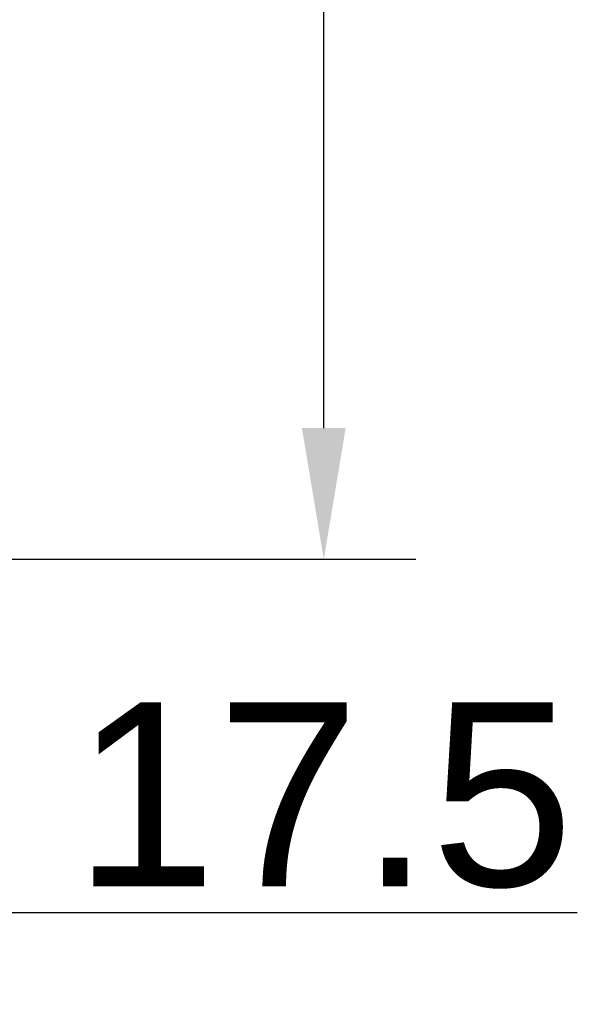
# Model space of a CAD drawing. Header units: millimetres. Extents: x 5 to 292, y 5 to 205.
# Tile 13 of 21: x 216 to 226, y 78 to 97. Entities that reach past the tile are written whole.
import ezdxf

# ---------------------------------------------------------------- set-up
doc = ezdxf.new("R2010")
doc.units = ezdxf.units.MM
doc.styles.add('TextStyle_1', font='Arial.TTF', dxfattribs={"height": 3.5})
doc.dimstyles.new('DIM_ST_1', dxfattribs={"dimtxt": 3.5, "dimasz": 2.5, "dimexe": 1.75, "dimexo": 0, "dimgap": 0.4375, "dimtad": 1, "dimlfac": 2, "dimrnd": 0.01, "dimdsep": 46, "dimtxsty": 'TextStyle_1', "dimcen": 0.09, "dimclrd": 7, "dimclre": 7, "dimclrt": 7, "dimazin": 0, "dimtfac": 1, "dimtdec": 0, "dimtmove": 0, "dimatfit": 3, "dimldrblk": 'NONE', "dimfxl": 1, "dimtvp": 1, "dimtolj": 1, "dimarcsym": 0})

# ---------------------------------------------------------------- blocks, each defined once
blk = doc.blocks.new('*D6')
at = {"color": 7, "lineweight": -2}
for p, q in [((204.965, 86.76), (204.965, 78.285)), ((213.715, 86.76), (213.715, 78.285)), ((207.465, 80.035), (211.215, 80.035)), ((213.715, 80.035), (226.197, 80.035))]:
    blk.add_line(p, q, dxfattribs=at)
at = {"color": 7}
for points in [[(207.465, 80.452), (207.465, 79.619), (204.965, 80.035)], [(211.215, 79.619), (211.215, 80.452), (213.715, 80.035)]]:
    blk.add_solid(points, dxfattribs=at)
at = {"layer": 'Defpoints', "color": 0}
for p in [(204.965, 86.76), (213.715, 86.76), (213.715, 80.035)]:
    blk.add_point(p, dxfattribs=at)
at = {"color": 7, "insert": (221.37, 82.26), "char_height": 3.5, "attachment_point": 5, "style": 'TextStyle_1'}
blk.add_mtext('\\A1;17.5{\\H0.5x;\\S^ ;}', dxfattribs=at)
blk = doc.blocks.new('_None')
blk = doc.blocks.new('*D8')
at = {"color": 7, "lineweight": -2}
for p, q in [((213.34, 156.76), (223.12, 156.76)), ((221.37, 89.26), (221.37, 154.26)), ((213.34, 86.76), (223.12, 86.76))]:
    blk.add_line(p, q, dxfattribs=at)
at = {"color": 7}
for points in [[(221.787, 154.26), (220.954, 154.26), (221.37, 156.76)], [(220.954, 89.26), (221.787, 89.26), (221.37, 86.76)]]:
    blk.add_solid(points, dxfattribs=at)
at = {"layer": 'Defpoints', "color": 0}
for p in [(213.34, 156.76), (221.37, 156.76), (213.34, 86.76)]:
    blk.add_point(p, dxfattribs=at)
at = {"color": 7, "insert": (219.146, 121.76), "char_height": 3.5, "attachment_point": 5, "rotation": 90, "style": 'TextStyle_1'}
blk.add_mtext('\\A1;140{\\H0.5x;\\S^ ;}', dxfattribs=at)
blk = doc.blocks.new('Seite_1')
dim = blk.add_linear_dim(base=(221.3703, 156.7603), p1=(213.3403, 86.7603), p2=(213.3403, 156.7603), angle=90, text='<>{\\H0.5x;\\S^ ;}', dimstyle='DIM_ST_1')
dim.commit()
dim.dimension.update_dxf_attribs({"geometry": '*D8', "text_midpoint": (221.3703, 121.7603), "dimtype": 160})
dim = blk.add_linear_dim(base=(213.7153, 80.0353), p1=(204.9653, 86.7603), p2=(213.7153, 86.7603), text='<>{\\H0.5x;\\S^ ;}', dimstyle='DIM_ST_1')
dim.commit()
dim.dimension.update_dxf_attribs({"geometry": '*D6', "text_midpoint": (221.3703, 80.0353), "dimtype": 160})

msp = doc.modelspace()

# ---------------------------------------------------------------- block references
msp.add_blockref('Seite_1', (0, 0))

doc.saveas('drawing.dxf')
